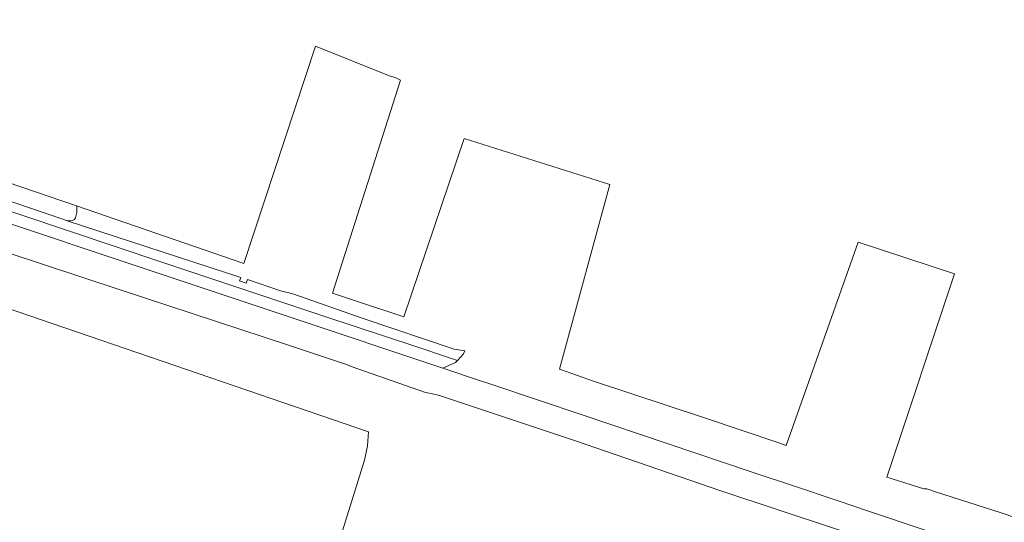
# Model space of a CAD drawing. Header units: metres. Extents: x 33225 to 36661, y 376385 to 377815.
# Tile 41 of 49: x 35343 to 35510, y 376822 to 376908. Entities that reach past the tile are written whole.
import ezdxf

# ---------------------------------------------------------------- set-up
doc = ezdxf.new("R2010")
doc.units = ezdxf.units.M
for name, color, linetype, lineweight in [('B-WE-GR-BOUWLAND-GV', 252, 'Continuous', 13), ('B-WE-GR-FRUITTEELT-GV', 252, 'Continuous', 13), ('B-WE-OG-WATER-GV', 252, 'Continuous', 18), ('B-WE-OG-WEG-GV', 252, 'Continuous', 18), ('B-WE-VH-VERHARDING_ASFALT-GV', 252, 'Continuous', 18)]:
    doc.layers.add(name, color=color, linetype=linetype, lineweight=lineweight)

msp = doc.modelspace()

# ---------------------------------------------------------------- linework, layer by layer
at = {"layer": 'B-WE-GR-BOUWLAND-GV'}
msp.add_lwpolyline([(35340.43, 376880.18), (35352.21, 376876.19), (35380.689, 376866.356), (35392.88, 376903.334), (35405.283, 376898.327), (35406.493, 376897.912), (35407.299, 376897.513), (35395.753, 376861.331), (35399.67, 376860), (35407.882, 376857.294), (35418.147, 376887.591), (35442.886, 376879.786), (35434.353, 376848.377), (35440.13, 376846.35), (35458.79, 376840.17), (35471.77, 376835.78), (35472.843, 376835.427), (35485.087, 376869.996), (35501.491, 376864.572), (35489.959, 376830.014), (35496.26, 376828.04), (35496.76, 376828.04), (35498.26, 376827.53), (35509.39, 376823.95), (35531.15, 376816.51)], dxfattribs=at)
at = {"layer": 'B-WE-GR-FRUITTEELT-GV'}
msp.add_lwpolyline([(35392.307, 376804.314), (35401.197, 376832.929), (35401.713, 376835.349), (35401.889, 376837.72), (35298.566, 376873.13), (35288.378, 376842.036), (35275.634, 376845.382), (35261.47, 376849.751), (35260.823, 376849.346), (35261.81, 376846.81), (35263.42, 376841.29), (35264.8, 376834.97), (35266.49, 376826.1), (35268.08, 376816.42)], dxfattribs=at)
at = {"layer": 'B-WE-OG-WATER-GV'}
msp.add_lwpolyline([(35301.81, 376893.08), (35286.51, 376898.24), (35265.23, 376905.46), (35258.4, 376907.822), (35257.602, 376907.679), (35257.029, 376905.496), (35257.243, 376904.777), (35261.42, 376903.47), (35303.61, 376889.32), (35333.87, 376879.31), (35349.71, 376873.94), (35350.61, 376873.59), (35351.2, 376873.62), (35351.55, 376873.65), (35351.86, 376873.84), (35352.03, 376874.14), (35352.29, 376875.04), (35352.3, 376875.54), (35352.28, 376875.92), (35352.21, 376876.19), (35340.43, 376880.18), (35317.45, 376887.95)], close=True, dxfattribs=at)
at = {"layer": 'B-WE-OG-WEG-GV'}
for points in [[(35334.951, 376877.238), (35366.904, 376866.537), (35394.451, 376857.348), (35410.054, 376852.177), (35415.137, 376850.465), (35416.966, 376849.849), (35418.04, 376851.01), (35418.242, 376851.503), (35416.43, 376851.8), (35400.97, 376856.99), (35388.977, 376861.181), (35386.927, 376861.721), (35381.277, 376863.611), (35381.09, 376863.03), (35379.95, 376863.41), (35380.132, 376863.984), (35350.61, 376873.59), (35349.71, 376873.94), (35333.87, 376879.31)], [(35334.32, 376875.34), (35366.27, 376864.64), (35393.82, 376855.45), (35409.42, 376850.28), (35414.499, 376848.569), (35416.68, 376849.54), (35416.966, 376849.849), (35415.137, 376850.465), (35410.054, 376852.177), (35394.451, 376857.348), (35366.904, 376866.537), (35334.951, 376877.238)]]:
    msp.add_lwpolyline(points, dxfattribs=at)
at = {"layer": 'B-WE-VH-VERHARDING_ASFALT-GV'}
for points in [[(35528.62, 376810.23), (35486.196, 376824.484), (35484.72, 376824.98), (35481.36, 376826.1), (35474.306, 376828.461), (35467.23, 376830.83), (35438.34, 376840.54), (35422.836, 376845.762), (35420.75, 376846.464), (35414.499, 376848.569), (35409.42, 376850.28), (35393.82, 376855.45), (35366.27, 376864.64), (35334.32, 376875.34)], [(35333.54, 376870.49), (35359.81, 376861.8), (35388.29, 376852.44), (35398.1, 376849.18), (35399.08, 376848.81), (35411.55, 376844.39), (35412.49, 376844.25), (35413.93, 376843.92), (35436.91, 376836.23), (35461.77, 376827.7), (35490.82, 376818.04)]]:
    msp.add_lwpolyline(points, dxfattribs=at)

doc.saveas('drawing.dxf')
